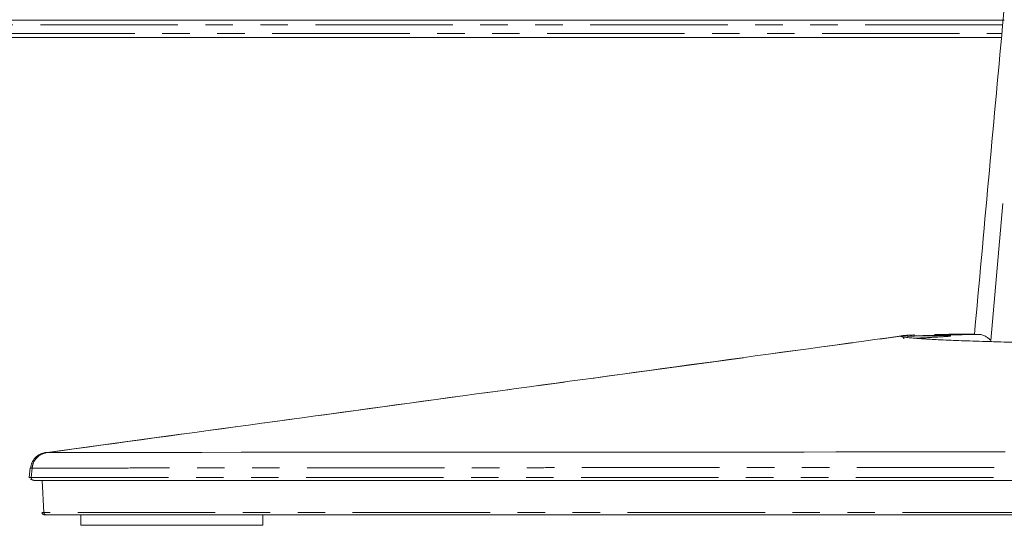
# Model space of a CAD drawing. Header units: millimetres. Extents: x 19 to 844, y 7 to 552.
# Tile 52 of 175: x 124 to 170, y 199 to 222. Entities that reach past the tile are written whole.
import ezdxf

# ---------------------------------------------------------------- set-up
doc = ezdxf.new("R2010")
doc.units = ezdxf.units.MM
doc.linetypes.add('PHANTOM', pattern=[12.7, 6.35, -1.27, 1.27, -1.27, 1.27, -1.27])

msp = doc.modelspace()

# ---------------------------------------------------------------- linework, layer by layer
at = {"color": 8, "linetype": 'PHANTOM', "lineweight": 0}
for p, q in [((169.897, 222.001), (169.895, 221.976)), ((169.833, 221.759), (59.89, 221.759)), ((59.89, 221.361), (169.796, 221.361)), ((169.287, 207.172), (169.939, 214.606)), ((151.574, 205.518), (165.13, 207.364)), ((125.685, 201.992), (151.574, 205.518)), ((125.685, 201.992), (125.68, 201.992)), ((124.993, 201.269), (124.955, 200.836)), ((124.955, 201.269), (124.993, 201.269)), ((124.998, 201.269), (124.993, 201.269)), ((124.882, 200.836), (124.887, 200.836)), ((125.464, 200.705), (125.541, 199.219)), ((125.541, 199.219), (125.468, 199.219))]:
    msp.add_line(p, q, dxfattribs=at)
at = {"color": 7, "linetype": 'Continuous', "lineweight": 15}
for p, q in [((169.895, 221.976), (70.326, 221.976)), ((70.326, 221.976), (169.895, 221.976)), ((108.761, 221.176), (169.78, 221.176)), ((165.351, 207.405), (165.255, 207.391)), ((165.75, 207.378), (165.737, 207.377)), ((165.754, 207.378), (165.741, 207.377)), ((124.903, 201.285), (124.863, 200.836)), ((124.935, 201.268), (124.955, 201.269)), ((124.864, 200.836), (124.871, 200.825)), ((124.887, 200.836), (124.955, 200.836)), ((124.926, 200.739), (125.089, 200.705)), ((127.248, 199.105), (127.248, 198.625)), ((135.648, 198.625), (135.648, 199.105)), ((127.248, 198.625), (135.648, 198.625))]:
    msp.add_line(p, q, dxfattribs=at)
at = {"color": 7, "linetype": 'Continuous', "lineweight": 15, "flags": 128}
msp.add_lwpolyline([(125.685, 201.992), (126.059, 201.993), (126.71, 201.994), (127.629, 201.995), (128.598, 201.996), (128.765, 201.996), (129.245, 201.996), (129.828, 201.997), (130.43, 201.997), (131.047, 201.998), (132.845, 201.999), (134.647, 202.001), (136.388, 202.002), (138.018, 202.003), (139.494, 202.004), (140.787, 202.005), (141.872, 202.006), (142.732, 202.006), (143.174, 202.006), (143.507, 202.007), (143.507, 202.007), (143.507, 202.007), (143.507, 202.007), (143.507, 202.007), (143.507, 202.007), (143.508, 202.007), (143.509, 202.007), (143.514, 202.007), (143.535, 202.007), (143.617, 202.007), (143.948, 202.007), (145.291, 202.008), (148.058, 202.009), (150.923, 202.01), (151.862, 202.011), (152.773, 202.011), (153.936, 202.012), (154.948, 202.012), (155.579, 202.012), (156.265, 202.012), (157.191, 202.013), (158.362, 202.013), (160.666, 202.014), (162.121, 202.015), (164.054, 202.015), (166.477, 202.016), (167.201, 202.016), (168.009, 202.016), (168.904, 202.016), (169.949, 202.016)], dxfattribs=at)
at = {"color": 8, "linetype": 'PHANTOM', "lineweight": 0}
msp.add_arc((125.795, 201.201), 0.799, 97.8806, 175.0716, dxfattribs=at)
at = {"color": 7, "linetype": 'Continuous', "lineweight": 15}
msp.add_open_spline([(168.531, 207.434), (168.963, 212.2), (169.827, 221.733), (170.701, 231.247), (171.138, 236.004)], degree=3, dxfattribs=at)
for points, knots in [([(165.13, 207.364), (165.132, 207.367), (165.136, 207.373), (165.16, 207.38), (165.194, 207.387), (165.238, 207.394), (165.294, 207.4), (165.365, 207.406), (165.462, 207.412), (165.578, 207.418), (165.683, 207.423), (165.741, 207.425), (165.755, 207.425)], [0, 0, 0, 0, 0.110426, 0.21459, 0.312497, 0.405819, 0.503315, 0.606222, 0.714523, 0.858689, 0.965366, 1, 1, 1, 1]), ([(168.672, 207.454), (168.548, 207.451), (168.127, 207.442), (167.429, 207.426), (166.866, 207.413), (166.601, 207.406)], [0, 0, 0, 0, 0.180015, 0.614194, 1, 1, 1, 1]), ([(166.679, 207.447), (166.758, 207.448), (166.939, 207.451), (167.246, 207.454), (167.594, 207.458), (167.907, 207.46), (168.219, 207.463), (168.41, 207.464), (168.531, 207.465), (168.534, 207.465)], [0, 0, 0, 0, 0.151767, 0.350965, 0.537482, 0.723874, 0.835658, 0.995479, 1, 1, 1, 1]), ([(169.287, 207.172), (169.245, 207.21), (169.164, 207.284), (169.056, 207.358), (168.959, 207.408), (168.867, 207.439), (168.77, 207.456), (168.703, 207.454), (168.672, 207.453)], [0, 0, 0, 0, 0.209045, 0.410959, 0.540695, 0.683507, 0.854691, 1, 1, 1, 1]), ([(165.154, 207.378), (158.612, 206.484), (145.471, 204.689), (132.309, 202.894), (125.7, 201.992)], [0, 0, 0, 0, 0.497888, 1, 1, 1, 1]), ([(208.166, 207.364), (208.164, 207.362), (208.157, 207.356), (208.128, 207.347), (208.08, 207.337), (208.017, 207.327), (207.936, 207.316), (207.834, 207.305), (207.715, 207.293), (207.578, 207.281), (207.416, 207.268), (207.24, 207.254), (207.056, 207.242), (206.895, 207.231), (206.771, 207.224), (206.556, 207.212), (206.28, 207.198), (205.977, 207.185), (205.771, 207.176), (205.567, 207.168), (205.211, 207.154), (204.654, 207.135), (203.897, 207.112), (203.282, 207.095), (202.858, 207.084), (202.563, 207.076), (202.149, 207.066), (201.676, 207.056), (201.197, 207.046), (200.77, 207.037), (200.385, 207.03), (200.011, 207.024), (199.603, 207.018), (199.108, 207.01), (198.63, 207.004), (198.178, 206.998), (197.772, 206.993), (197.298, 206.987), (196.761, 206.982), (196.18, 206.976), (195.599, 206.97), (195.063, 206.966), (194.6, 206.962), (194.132, 206.959), (193.577, 206.955), (192.96, 206.952), (192.391, 206.949), (191.977, 206.947), (191.45, 206.945), (190.896, 206.943), (190.191, 206.941), (189.55, 206.94), (188.826, 206.939), (188.096, 206.938), (187.363, 206.937), (186.49, 206.937), (185.43, 206.938), (184.29, 206.94), (183.166, 206.942), (181.977, 206.945), (180.871, 206.95), (179.988, 206.955), (179.54, 206.958), (179.213, 206.96), (178.871, 206.962), (178.383, 206.966), (177.775, 206.971), (176.936, 206.979), (176.015, 206.989), (175.024, 207.001), (174.129, 207.012), (173.264, 207.026), (172.437, 207.04), (171.624, 207.057), (170.878, 207.075), (170.198, 207.092), (169.555, 207.109), (168.92, 207.128), (168.325, 207.147), (167.804, 207.165), (167.312, 207.186), (166.871, 207.206), (166.58, 207.222), (166.372, 207.235), (166.218, 207.244), (166.032, 207.257), (165.858, 207.27), (165.705, 207.282), (165.568, 207.294), (165.448, 207.305), (165.336, 207.318), (165.251, 207.33), (165.188, 207.341), (165.147, 207.352), (165.132, 207.36), (165.13, 207.364), (165.13, 207.364)], [0, 0, 0, 0, 0.006359, 0.016334, 0.02408, 0.030757, 0.040964, 0.048895, 0.055678, 0.066332, 0.074272, 0.082284, 0.092578, 0.099126, 0.102137, 0.107197, 0.123465, 0.130674, 0.135884, 0.142181, 0.148667, 0.166069, 0.186711, 0.204579, 0.208658, 0.215157, 0.224074, 0.235411, 0.244968, 0.253558, 0.261181, 0.267836, 0.275401, 0.284763, 0.296068, 0.302247, 0.30981, 0.318415, 0.328061, 0.338748, 0.34943, 0.358796, 0.366845, 0.373577, 0.383023, 0.395474, 0.405136, 0.412008, 0.416447, 0.431809, 0.43992, 0.451866, 0.463932, 0.476091, 0.488254, 0.500419, 0.519575, 0.541008, 0.557259, 0.575794, 0.600764, 0.613226, 0.620902, 0.623794, 0.630084, 0.638592, 0.649204, 0.661921, 0.682927, 0.698662, 0.716144, 0.732939, 0.74827, 0.765013, 0.782636, 0.795789, 0.810061, 0.826883, 0.841663, 0.855709, 0.869711, 0.885363, 0.899043, 0.90165, 0.909979, 0.918381, 0.926856, 0.935844, 0.943746, 0.952176, 0.961203, 0.971583, 0.97954, 0.988422, 0.998755, 1, 1, 1, 1]), ([(165.45, 207.372), (165.409, 207.381), (165.329, 207.398), (165.256, 207.392), (165.221, 207.39)], [0, 0, 0, 0, 0.524737, 1, 1, 1, 1]), ([(165.741, 207.377), (165.65, 207.371), (165.468, 207.358), (165.437, 207.34), (165.422, 207.331)], [0, 0, 0, 0, 0.5000304, 1, 1, 1, 1]), ([(166.601, 207.406), (166.565, 207.406), (166.422, 207.403), (166.195, 207.397), (165.942, 207.388), (165.812, 207.381), (165.754, 207.378)], [0, 0, 0, 0, 0.093761, 0.377479, 0.723212, 1, 1, 1, 1]), ([(125.62, 201.992), (125.533, 201.973), (125.355, 201.932), (125.132, 201.761), (124.975, 201.537), (124.945, 201.366), (124.931, 201.287)], [0, 0, 0, 0, 0.248536, 0.512316, 0.776121, 1, 1, 1, 1]), ([(125.615, 201.991), (125.612, 201.991), (125.592, 201.992), (125.587, 201.992), (125.604, 201.992), (125.654, 201.992), (125.68, 201.992)], [0, 0, 0, 0, 0.046935, 0.348665, 0.666318, 1, 1, 1, 1]), ([(248.222, 200.705), (248.145, 200.705), (247.992, 200.705), (247.538, 200.705), (246.918, 200.705), (246.109, 200.705), (245.11, 200.705), (243.831, 200.705), (242.216, 200.705), (240.207, 200.705), (237.887, 200.705), (235.248, 200.705), (232.278, 200.705), (228.97, 200.705), (225.326, 200.705), (221.358, 200.705), (217.082, 200.705), (212.511, 200.705), (207.678, 200.705), (202.62, 200.705), (197.393, 200.705), (192.05, 200.705), (186.648, 200.705), (181.247, 200.705), (175.903, 200.705), (170.677, 200.705), (165.619, 200.705), (160.786, 200.705), (156.215, 200.705), (151.939, 200.705), (147.971, 200.705), (144.326, 200.705), (141.019, 200.705), (138.048, 200.705), (135.41, 200.705), (133.09, 200.705), (131.081, 200.705), (129.466, 200.705), (128.187, 200.705), (127.187, 200.705), (126.253, 200.705), (125.459, 200.705), (125.202, 200.705), (125.074, 200.705)], [0, 0, 0, 0, 0.015306, 0.030641, 0.046078, 0.06201, 0.078235, 0.09477, 0.11534, 0.136659, 0.158792, 0.181813, 0.205806, 0.231007, 0.257262, 0.284571, 0.312941, 0.342287, 0.372684, 0.403798, 0.435535, 0.467667, 0.500006, 0.532344, 0.564475, 0.596212, 0.627327, 0.657725, 0.687069, 0.715439, 0.742748, 0.769004, 0.794206, 0.818197, 0.841218, 0.863351, 0.884671, 0.905242, 0.921776, 0.938, 0.953934, 0.977039, 1, 1, 1, 1]), ([(125.451, 199.219), (125.454, 199.204), (125.458, 199.174), (125.478, 199.151), (125.489, 199.138)], [0, 0, 0, 0, 0.4815452, 1, 1, 1, 1]), ([(125.64, 199.105), (125.605, 199.107), (125.536, 199.109), (125.504, 199.129), (125.489, 199.138)], [0, 0, 0, 0, 0.4996837, 1, 1, 1, 1]), ([(125.661, 199.105), (125.788, 199.105), (126.043, 199.105), (126.832, 199.105), (127.759, 199.105), (128.751, 199.105), (130.023, 199.105), (131.625, 199.105), (133.614, 199.105), (135.901, 199.105), (138.506, 199.105), (141.445, 199.105), (144.719, 199.105), (148.326, 199.105), (152.254, 199.105), (156.487, 199.105), (161.014, 199.105), (165.802, 199.105), (170.814, 199.105), (175.994, 199.105), (181.291, 199.105), (186.648, 199.105), (192.005, 199.105), (197.303, 199.105), (202.483, 199.105), (207.495, 199.105), (212.283, 199.105), (216.809, 199.105), (221.043, 199.105), (224.97, 199.105), (228.578, 199.105), (231.851, 199.105), (234.79, 199.105), (237.396, 199.105), (239.682, 199.105), (241.672, 199.105), (243.498, 199.105), (245.094, 199.105), (246.364, 199.105), (247.253, 199.105), (247.509, 199.105), (247.636, 199.105)], [0, 0, 0, 0, 0.023002, 0.046159, 0.062024, 0.078205, 0.094706, 0.115494, 0.136599, 0.158566, 0.181564, 0.205532, 0.230711, 0.256961, 0.284272, 0.31265, 0.342014, 0.372443, 0.403601, 0.435391, 0.46759, 0.500006, 0.532421, 0.56462, 0.596409, 0.627568, 0.657998, 0.687361, 0.715739, 0.743049, 0.769299, 0.794479, 0.818447, 0.841444, 0.863412, 0.884516, 0.905305, 0.929987, 0.95384, 0.976997, 1, 1, 1, 1])]:
    msp.add_open_spline(points, degree=3, knots=knots, dxfattribs=at)
at = {"color": 8, "linetype": 'PHANTOM', "lineweight": 0}
for points, knots in [([(165.13, 207.364), (165.137, 207.365), (165.153, 207.366), (165.18, 207.362), (165.204, 207.351), (165.225, 207.337), (165.241, 207.32), (165.256, 207.296), (165.263, 207.274), (165.266, 207.257), (165.266, 207.252), (165.266, 207.249)], [0, 0, 0, 0, 0.105469, 0.248133, 0.398347, 0.496791, 0.621491, 0.74705, 0.914563, 0.969, 1, 1, 1, 1]), ([(165.741, 207.377), (165.995, 207.382), (166.471, 207.39), (167.015, 207.395), (167.354, 207.393), (167.47, 207.383), (167.358, 207.365), (167.023, 207.34), (166.483, 207.309), (166.01, 207.284), (165.756, 207.272)], [0, 0, 0, 0, 0.150002, 0.279771, 0.394087, 0.499845, 0.605627, 0.720011, 0.849879, 1, 1, 1, 1]), ([(124.993, 201.269), (125.009, 201.355), (125.041, 201.533), (125.2, 201.761), (125.419, 201.931), (125.595, 201.972), (125.68, 201.992)], [0, 0, 0, 0, 0.242829, 0.500078, 0.757285, 1, 1, 1, 1]), ([(124.998, 201.269), (125.104, 201.27), (125.324, 201.27), (126.057, 201.271), (127.097, 201.273), (128.442, 201.274), (129.976, 201.276), (131.415, 201.277), (132.43, 201.278), (132.902, 201.279), (133.114, 201.279), (133.208, 201.279), (133.253, 201.279), (133.975, 201.28), (135.4, 201.281), (137.594, 201.283), (139.713, 201.284), (141.712, 201.286), (143.558, 201.287), (145.222, 201.288), (146.684, 201.289), (147.928, 201.29), (148.884, 201.291), (149.58, 201.291), (150.045, 201.291), (150.349, 201.292), (150.511, 201.292), (150.569, 201.292), (150.589, 201.292), (150.597, 201.292), (150.6, 201.292), (150.601, 201.292), (150.602, 201.292), (150.602, 201.292), (150.602, 201.292), (150.602, 201.292), (152.038, 201.293), (154.947, 201.294), (159.421, 201.296), (163.934, 201.298), (168.945, 201.299), (174.437, 201.3), (180.374, 201.301), (186.243, 201.302), (192.117, 201.301), (198.069, 201.301), (203.787, 201.299), (209.227, 201.298), (214.145, 201.296), (217.967, 201.294), (220.16, 201.293), (220.973, 201.293), (221.227, 201.293), (221.48, 201.292), (221.734, 201.292), (221.986, 201.292), (222.239, 201.292), (222.536, 201.292), (223.025, 201.292), (223.806, 201.291), (224.925, 201.29), (226.323, 201.289), (227.982, 201.288), (229.878, 201.287), (231.983, 201.286), (233.961, 201.284), (235.77, 201.283), (236.932, 201.282), (237.694, 201.281), (238.058, 201.281), (238.422, 201.281), (238.785, 201.28), (239.148, 201.28), (239.511, 201.28), (240.678, 201.279), (242.464, 201.277), (244.531, 201.275), (246.109, 201.273), (247.23, 201.271), (247.971, 201.27), (248.192, 201.27), (248.298, 201.269)], [0, 0, 0, 0, 0.019396, 0.040296, 0.062695, 0.082668, 0.103695, 0.123069, 0.131853, 0.135768, 0.1375, 0.138264, 0.138564, 0.138865, 0.159815, 0.179025, 0.196497, 0.212234, 0.226237, 0.238508, 0.249048, 0.257858, 0.264938, 0.269114, 0.272318, 0.274549, 0.275374, 0.275641, 0.275739, 0.275779, 0.275796, 0.275803, 0.275806, 0.275808, 0.275808, 0.275809, 0.275809, 0.305255, 0.334208, 0.362668, 0.390638, 0.427164, 0.462824, 0.497619, 0.532312, 0.568022, 0.604749, 0.636393, 0.668759, 0.697841, 0.710818, 0.712526, 0.714235, 0.715947, 0.71766, 0.719375, 0.721092, 0.722804, 0.725442, 0.731135, 0.738911, 0.748772, 0.760718, 0.774684, 0.79072, 0.808827, 0.821915, 0.835908, 0.839174, 0.842485, 0.845843, 0.849246, 0.852695, 0.856189, 0.859729, 0.886987, 0.912698, 0.936858, 0.959465, 0.980514, 1, 1, 1, 1]), ([(124.955, 200.836), (125.115, 200.836), (125.437, 200.836), (126.622, 200.836), (128.306, 200.836), (130.526, 200.836), (133.247, 200.836), (136.447, 200.836), (140.096, 200.836), (144.16, 200.836), (148.603, 200.836), (153.385, 200.836), (158.464, 200.836), (163.793, 200.836), (169.327, 200.836), (175.014, 200.836), (180.805, 200.836), (186.648, 200.836), (192.491, 200.836), (198.283, 200.836), (203.97, 200.836), (209.503, 200.836), (214.833, 200.836), (219.912, 200.836), (224.694, 200.836), (229.137, 200.836), (233.201, 200.836), (236.85, 200.836), (240.049, 200.836), (242.77, 200.836), (244.991, 200.836), (246.675, 200.836), (247.859, 200.836), (248.181, 200.836), (248.342, 200.836)], [0, 0, 0, 0, 0.0271645, 0.0545756, 0.0823761, 0.1106883, 0.1396115, 0.1692162, 0.1995465, 0.2306163, 0.2624152, 0.2949057, 0.3280313, 0.3617139, 0.3958621, 0.4303698, 0.4651229, 0.5, 0.5348771, 0.5696302, 0.6041379, 0.6382861, 0.6719687, 0.7050943, 0.7375848, 0.7693837, 0.8004535, 0.8307838, 0.8603885, 0.8893117, 0.9176239, 0.9454244, 0.9728355, 1, 1, 1, 1]), ([(124.955, 200.836), (124.955, 200.827), (124.955, 200.808), (124.962, 200.782), (124.974, 200.758), (124.995, 200.734), (125.028, 200.711), (125.059, 200.707), (125.074, 200.705)], [0, 0, 0, 0, 0.137801, 0.275437, 0.409449, 0.536893, 0.764174, 1, 1, 1, 1]), ([(247.755, 199.219), (247.643, 199.219), (247.418, 199.219), (246.676, 199.219), (245.651, 199.219), (244.334, 199.219), (242.752, 199.219), (240.803, 199.219), (238.457, 199.219), (235.693, 199.219), (232.685, 199.219), (229.466, 199.219), (225.782, 199.219), (221.61, 199.219), (216.943, 199.219), (212.117, 199.219), (207.164, 199.219), (202.116, 199.219), (196.998, 199.219), (191.834, 199.219), (186.648, 199.219), (181.463, 199.219), (176.299, 199.219), (171.181, 199.219), (166.132, 199.219), (161.18, 199.219), (156.354, 199.219), (151.686, 199.219), (147.514, 199.219), (143.83, 199.219), (140.611, 199.219), (137.603, 199.219), (134.839, 199.219), (132.493, 199.219), (130.545, 199.219), (128.963, 199.219), (127.645, 199.219), (126.621, 199.219), (125.878, 199.219), (125.654, 199.219), (125.541, 199.219)], [0, 0, 0, 0, 0.020844, 0.041687, 0.062528, 0.083368, 0.104208, 0.125047, 0.15005, 0.175052, 0.200053, 0.225053, 0.250053, 0.281298, 0.312541, 0.343784, 0.375026, 0.406269, 0.437513, 0.468757, 0.5, 0.531243, 0.562487, 0.593731, 0.624974, 0.656216, 0.687459, 0.718702, 0.749947, 0.774947, 0.799947, 0.824948, 0.84995, 0.874953, 0.895792, 0.916632, 0.937472, 0.958313, 0.979156, 1, 1, 1, 1]), ([(125.661, 199.105), (125.646, 199.107), (125.616, 199.11), (125.577, 199.136), (125.549, 199.174), (125.544, 199.205), (125.541, 199.219)], [0, 0, 0, 0, 0.2407728, 0.5, 0.7592273, 1, 1, 1, 1])]:
    msp.add_open_spline(points, degree=3, knots=knots, dxfattribs=at)

doc.saveas('drawing.dxf')
